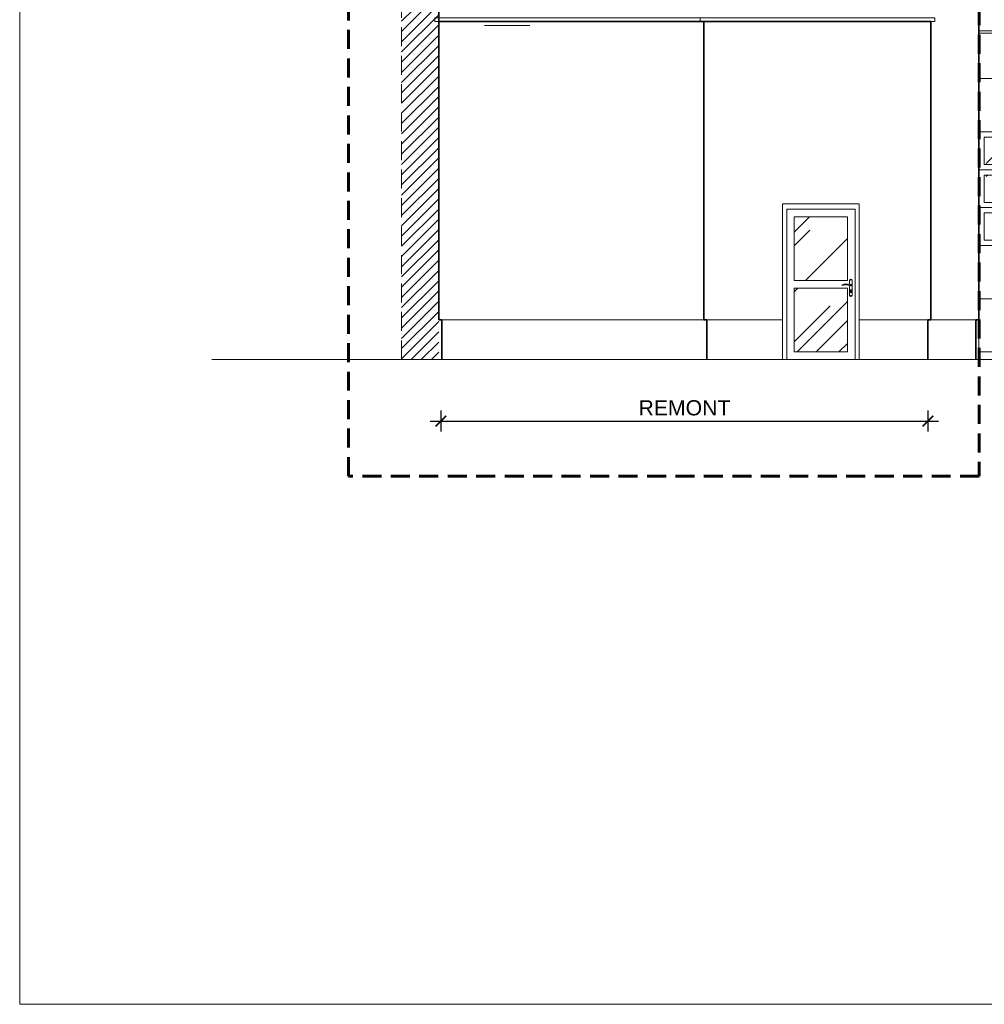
# Model space of a CAD drawing. Header units: millimetres. Extents: x -8040 to 8760, y -10081 to -7111.
# Tile 5 of 21: x 4860 to 6131, y -10031 to -8734. Entities that reach past the tile are written whole.
import ezdxf

# ---------------------------------------------------------------- set-up
doc = ezdxf.new("R2010")
doc.units = ezdxf.units.MM
doc.linetypes.add('DASHED', pattern=[0.75, 0.5, -0.25])
doc.linetypes.add('DASHEDX2', pattern=[1.5, 1, -0.5])
for name, color, linetype, lineweight in [('!MARIUSZ', 220, 'Continuous', 35), ('M_Ramki rysunków', 2, 'Continuous', 18), ('PG_PRZERYWANE_ŚREDNIE', 1, 'DASHEDX2', 18), ('PG_SCHODY', 2, 'Continuous', 18), ('PG_SZRAF', 1, 'Continuous', 18), ('PG_WIDOKOWE_CIENKIE', 1, 'Continuous', 18), ('PG_ŚCIANY_SŁUPY', 4, 'Continuous', 35), ('Wymiarowa zewnętrzna', 50, 'Continuous', 18)]:
    doc.layers.add(name, color=color, linetype=linetype, lineweight=lineweight)
doc.styles.get("Standard").update_dxf_attribs({"font": 'arial.ttf'})
doc.dimstyles.new('Styl 50', dxfattribs={"dimscale": 0, "dimtxt": 12.5, "dimasz": 8, "dimexe": 17.5, "dimexo": 0, "dimgap": 5, "dimtad": 1, "dimdec": 1, "dimtxsty": 'Standard', "dimblk": 'ARCHTICK', "dimcen": 6, "dimdle": 8, "dimadec": 0, "dimazin": 0, "dimtfac": 1, "dimtdec": 1, "dimtmove": 1, "dimatfit": 3, "dimldrblk": 'ARCHTICK', "dimfxl": 17.5, "dimfxlon": 1, "dimarcsym": 0})
pattern_1 = [(45, (5984.445, -1816.78), (64.6578, 172.421), [1143, -152.4, 381, -76.2]), (45, (6029.17, -1718.18), (-125.544, 17.781), [228.6, -25.146, 457.2, -57.15]), (45, (5965.587, -1744.043), (244.0834, 316.2846), [609.6, -106.68, 304.8, -76.2])]

# ---------------------------------------------------------------- blocks, each defined once
blk = doc.blocks.new('brama poz')
at = {"layer": 'PG_SZRAF'}
h = blk.add_hatch(dxfattribs=at)
h.set_pattern_fill('AR-RROOF', color=256, scale=3, angle=45)
h.set_pattern_definition(pattern_1)
h.paths.add_polyline_path([(7579, -3965.5), (7489.5, -3965.5), (7489.5, -4001.5), (7579, -4001.5)])
h = blk.add_hatch(dxfattribs=at)
h.set_pattern_fill('AR-RROOF', color=256, scale=3, angle=45)
h.set_pattern_definition(pattern_1)
h.paths.add_polyline_path([(7679, -3965.5), (7586, -3965.5), (7586, -4001.5), (7679, -4001.5)])
h = blk.add_hatch(dxfattribs=at)
h.set_pattern_fill('AR-RROOF', color=256, scale=3, angle=45)
h.set_pattern_definition(pattern_1)
h.paths.add_polyline_path([(7779, -3965.5), (7686, -3965.5), (7686, -4001.5), (7779, -4001.5)])
h = blk.add_hatch(dxfattribs=at)
h.set_pattern_fill('AR-RROOF', color=256, scale=3, angle=45)
h.set_pattern_definition(pattern_1)
h.paths.add_polyline_path([(7875.5, -3965.5), (7786, -3965.5), (7786, -4001.5), (7875.5, -4001.5)])
h = blk.add_hatch(dxfattribs=at)
h.set_pattern_fill('AR-RROOF', color=256, scale=3, angle=45)
h.set_pattern_definition(pattern_1)
h.paths.add_polyline_path([(7579, -4015.5), (7489.5, -4015.5), (7489.5, -4051.5), (7579, -4051.5)])
h = blk.add_hatch(dxfattribs=at)
h.set_pattern_fill('AR-RROOF', color=256, scale=3, angle=45)
h.set_pattern_definition(pattern_1)
h.paths.add_polyline_path([(7679, -4015.5), (7586, -4015.5), (7586, -4051.5), (7679, -4051.5)])
h = blk.add_hatch(dxfattribs=at)
h.set_pattern_fill('AR-RROOF', color=256, scale=3, angle=45)
h.set_pattern_definition(pattern_1)
h.paths.add_polyline_path([(7779, -4015.5), (7686, -4015.5), (7686, -4051.5), (7779, -4051.5)])
h = blk.add_hatch(dxfattribs=at)
h.set_pattern_fill('AR-RROOF', color=256, scale=3, angle=45)
h.set_pattern_definition(pattern_1)
h.paths.add_polyline_path([(7875.5, -4015.5), (7786, -4015.5), (7786, -4051.5), (7875.5, -4051.5)])
h = blk.add_hatch(dxfattribs=at)
h.set_pattern_fill('AR-RROOF', color=256, scale=3, angle=45)
h.set_pattern_definition(pattern_1)
h.paths.add_polyline_path([(7579, -4065.5), (7489.5, -4065.5), (7489.5, -4101.5), (7579, -4101.5)])
h = blk.add_hatch(dxfattribs=at)
h.set_pattern_fill('AR-RROOF', color=256, scale=3, angle=45)
h.set_pattern_definition(pattern_1)
h.paths.add_polyline_path([(7679, -4065.5), (7586, -4065.5), (7586, -4101.5), (7679, -4101.5)])
h = blk.add_hatch(dxfattribs=at)
h.set_pattern_fill('AR-RROOF', color=256, scale=3, angle=45)
h.set_pattern_definition(pattern_1)
h.paths.add_polyline_path([(7779, -4065.5), (7686, -4065.5), (7686, -4101.5), (7779, -4101.5)])
h = blk.add_hatch(dxfattribs=at)
h.set_pattern_fill('AR-RROOF', color=256, scale=3, angle=45)
h.set_pattern_definition(pattern_1)
h.paths.add_polyline_path([(7875.5, -4065.5), (7786, -4065.5), (7786, -4101.5), (7875.5, -4101.5)])
for p, q in [((7480, -3958.5), (7885, -3958.5)), ((7487, -3965.5), (7579, -3965.5)), ((7487, -3965.5), (7487, -4001.5)), ((7579, -3965.5), (7579, -4001.5)), ((7586, -3965.5), (7679, -3965.5)), ((7586, -3965.5), (7586, -4001.5)), ((7679, -3965.5), (7679, -4001.5)), ((7686, -3965.5), (7779, -3965.5)), ((7686, -3965.5), (7686, -4001.5)), ((7779, -3965.5), (7779, -4001.5)), ((7786, -3965.5), (7878, -3965.5)), ((7786, -3965.5), (7786, -4001.5)), ((7878, -4001.5), (7878, -3965.5)), ((7487, -4001.5), (7579, -4001.5)), ((7586, -4001.5), (7679, -4001.5)), ((7686, -4001.5), (7779, -4001.5)), ((7786, -4001.5), (7878, -4001.5)), ((7480, -4008.5), (7885, -4008.5)), ((7487, -4015.5), (7579, -4015.5)), ((7487, -4015.5), (7487, -4051.5)), ((7579, -4015.5), (7579, -4051.5)), ((7586, -4015.5), (7679, -4015.5)), ((7586, -4015.5), (7586, -4051.5)), ((7679, -4015.5), (7679, -4051.5)), ((7686, -4015.5), (7779, -4015.5)), ((7686, -4015.5), (7686, -4051.5)), ((7779, -4015.5), (7779, -4051.5)), ((7786, -4015.5), (7878, -4015.5)), ((7786, -4015.5), (7786, -4051.5)), ((7878, -4051.5), (7878, -4015.5)), ((7480, -4058.5), (7885, -4058.5)), ((7487, -4051.5), (7579, -4051.5)), ((7586, -4051.5), (7679, -4051.5)), ((7686, -4051.5), (7779, -4051.5)), ((7786, -4051.5), (7878, -4051.5)), ((7487, -4065.5), (7579, -4065.5)), ((7487, -4065.5), (7487, -4101.5)), ((7579, -4065.5), (7579, -4101.5)), ((7586, -4065.5), (7679, -4065.5)), ((7586, -4065.5), (7586, -4101.5)), ((7679, -4065.5), (7679, -4101.5)), ((7686, -4065.5), (7779, -4065.5)), ((7686, -4065.5), (7686, -4101.5)), ((7779, -4065.5), (7779, -4101.5)), ((7786, -4065.5), (7878, -4065.5)), ((7786, -4065.5), (7786, -4101.5)), ((7878, -4101.5), (7878, -4065.5)), ((7480, -4108.5), (7885, -4108.5)), ((7487, -4101.5), (7579, -4101.5)), ((7586, -4101.5), (7679, -4101.5)), ((7586, -4101.5), (7679, -4101.5)), ((7686, -4101.5), (7779, -4101.5)), ((7786, -4101.5), (7878, -4101.5)), ((7480, -4178.5), (7885, -4178.5))]:
    blk.add_line(p, q, dxfattribs=at)
at = {"layer": 'PG_WIDOKOWE_CIENKIE'}
for p, q in [((7885, -3828.5), (7480, -3828.5)), ((7480, -3888.5), (7885, -3888.5)), ((7480, -4248.5), (7885, -4248.5))]:
    blk.add_line(p, q, dxfattribs=at)
blk.add_lwpolyline([(7480, -4258.5), (7885, -4258.5), (7885, -3746.5), (7480, -3746.5)], close=True, dxfattribs=at)
blk.add_lwpolyline([(7885, -3771.5), (7885, -4258.5)], dxfattribs=at)
blk = doc.blocks.new('_ArchTick')
at = {"color": 0, "linetype": 'ByBlock', "const_width": 0.15}
blk.add_lwpolyline([(-0.5, -0.5), (0.5, 0.5)], dxfattribs=at)
blk = doc.blocks.new('*D384')
at = {"layer": 'Defpoints', "color": 0, "transparency": 16777216}
for p in [(5415, -9181.7), (6056.6, -9181.7), (6056.6, -9262.8)]:
    blk.add_point(p, dxfattribs=at)
at = {"layer": 'Wymiarowa zewnętrzna', "color": 0, "lineweight": -2, "transparency": 16777216}
for p, q in [((5415, -9248.8), (5415, -9276.8)), ((6056.6, -9248.8), (6056.6, -9276.8)), ((5401, -9262.8), (6070.6, -9262.8))]:
    blk.add_line(p, q, dxfattribs=at)
at = {"layer": 'Wymiarowa zewnętrzna', "color": 0, "lineweight": -2, "transparency": 16777216, "xscale": 14, "yscale": 14, "zscale": 14, "rotation": 180}
blk.add_blockref('_ArchTick', (5415, -9262.8), dxfattribs=at)
at = {"layer": 'Wymiarowa zewnętrzna', "color": 0, "lineweight": -2, "transparency": 16777216, "xscale": 14, "yscale": 14, "zscale": 14}
blk.add_blockref('_ArchTick', (6056.6, -9262.8), dxfattribs=at)
at = {"layer": 'Wymiarowa zewnętrzna', "color": 0, "lineweight": 0, "transparency": 16777216, "insert": (5735.8, -9245.5), "char_height": 20, "attachment_point": 5}
blk.add_mtext('REMONT', dxfattribs=at)

msp = doc.modelspace()

# ---------------------------------------------------------------- hatches: boundary and pattern name
at = {"layer": 'PG_SZRAF', "true_color": 0x000000}
h = msp.add_hatch(dxfattribs=at)
h.set_pattern_fill('ANSI31', color=18, scale=3)
h.set_pattern_definition([(45, (15147.505, -4366.914), (-6.735192, 6.735192), [])])
h.paths.add_polyline_path([(5363, -7737.7), (5363, -9181.7), (5412, -9181.7), (5412, -7737.7)])
h = msp.add_hatch(dxfattribs=at)
h.set_pattern_fill('AR-RROOF', color=18, scale=3, angle=45)
h.set_pattern_definition([(45, (3636.91, -8749.854), (64.6578, 172.421), [1143, -152.4, 381, -76.2]), (45, (3681.63, -8651.25), (-125.544, 17.781), [228.6, -25.146, 457.2, -57.15]), (45, (3618.05, -8677.114), (244.0834, 316.2846), [609.6, -106.68, 304.8, -76.2])])
h.paths.add_polyline_path([(5880.5, -9077.7), (5950.5, -9077.7), (5950.5, -8993.7), (5880.5, -8993.7)])
h.paths.add_polyline_path([(5950.5, -9087.7), (5880.5, -9087.7), (5880.5, -9171.7), (5950.5, -9171.7)])

# ---------------------------------------------------------------- linework, layer by layer
at = {"layer": '!MARIUSZ', "color": 18, "linetype": 'DASHED', "lineweight": 0, "ltscale": 50, "true_color": 0x000000}
msp.add_lwpolyline([(5363, -9181.7), (5363, -7737.7)], dxfattribs=at)
at = {"layer": 'M_Ramki rysunków', "color": 18, "true_color": 0x000000}
msp.add_lwpolyline([(4860, -10031), (4860, -7161), (8710, -7161), (8710, -10031)], close=True, dxfattribs=at)
at = {"layer": 'PG_PRZERYWANE_ŚREDNIE', "color": 18, "lineweight": 60, "ltscale": 25, "true_color": 0x000000}
msp.add_lwpolyline([(5293.2, -7516.6), (6124, -7516.6), (6124, -9335.3), (5293.2, -9335.3)], close=True, dxfattribs=at)
at = {"layer": 'PG_SCHODY', "color": 18, "true_color": 0x000000}
for points in [[(5113.3, -9181.7), (5415, -9181.7)], [(5415, -9181.7), (8225.3, -9181.7)]]:
    msp.add_lwpolyline(points, dxfattribs=at)
at = {"layer": 'PG_WIDOKOWE_CIENKIE', "color": 18, "true_color": 0x000000}
for p, q in [((5472.2, -8741.8), (5532.2, -8741.8)), ((6123.8, -8748.7), (6528.8, -8748.7)), ((5865, -9181.7), (5865, -8976.7)), ((5865, -8976.7), (5966, -8976.7)), ((5870.5, -9181.7), (5870.5, -8983.7)), ((5870.5, -8983.7), (5960.5, -8983.7)), ((5960.5, -8983.7), (5960.5, -9181.7)), ((5960.5, -8983.7), (5960.5, -9181.7)), ((5966, -8976.7), (5966, -9181.7)), ((5950.5, -8993.7), (5880.5, -8993.7)), ((5880.5, -8993.7), (5880.5, -9077.7)), ((5950.5, -8993.7), (5950.5, -9077.7)), ((5880.5, -9077.7), (5950.5, -9077.7)), ((5880.5, -9087.7), (5880.5, -9171.7)), ((5880.5, -9087.7), (5950.5, -9087.7)), ((5950.5, -9087.7), (5950.5, -9171.7)), ((5953.2, -9077.8), (5953.2, -9082.6)), ((5953.2, -9084.1), (5953.2, -9097)), ((5953.4, -9077.8), (5953.4, -9082.7)), ((5953.4, -9084.1), (5953.4, -9097)), ((5956.6, -9097), (5956.6, -9077.8)), ((5956.8, -9077.8), (5956.8, -9097)), ((5954, -9091), (5954, -9092.7)), ((5954.5, -9092.8), (5954.5, -9091.5)), ((5955.5, -9092.8), (5955.5, -9091.5)), ((5956, -9091), (5956, -9092.7)), ((5865, -9129.7), (5412, -9129.7)), ((6123.8, -9129.7), (5966, -9129.7)), ((5880.5, -9171.7), (5950.5, -9171.7)), ((5969, -9181.7), (5865, -9181.7))]:
    msp.add_line(p, q, dxfattribs=at)
for points in [[(5407, -8731.7), (5756.5, -8731.7), (5756.5, -8736.7), (5407, -8736.7)], [(5756.5, -8731.7), (6065.6, -8731.7), (6065.6, -8736.7), (5756.5, -8736.7)]]:
    msp.add_lwpolyline(points, close=True, dxfattribs=at)
for centre, radius in [((5955, -9077.1), 0.3), ((5955, -9083.8), 1), ((5955, -9097.7), 0.3)]:
    msp.add_circle(centre, radius, dxfattribs=at)
for centre, radius, start, end in [((5955, -9077.8), 1.8, 0, 180), ((5955, -9077.8), 1.6, 0, 180), ((5943.7, -9083.8), 0.332, 115.2179, 244.7821), ((5950.2, -9103.1), 20.7, 76.5951, 108.8812), ((5948.5, -9101), 17.6, 70.1302, 106.365), ((5955, -9091), 1, 0, 180), ((5955, -9090.8), 0.85, 306.0319, 233.9681), ((5955, -9083.8), 0.85, 228.289, 90), ((5955, -9097), 1.8, 180, 0), ((5955, -9097), 1.6, 180, 0), ((5955, -9092.7), 1, 180, 0), ((5955, -9092.8), 0.5, 180, 0)]:
    msp.add_arc(centre, radius, start, end, dxfattribs=at)
at = {"layer": 'PG_ŚCIANY_SŁUPY', "color": 18, "true_color": 0x000000}
for p, q in [((5412, -9129.7), (5416, -9129.7)), ((5416, -9129.7), (5416, -9181.7)), ((5761.5, -9129.7), (5765.5, -9129.7)), ((5765.5, -9129.7), (5765.5, -9181.7)), ((6060.6, -9129.7), (6056.6, -9129.7)), ((6056.6, -9129.7), (6056.6, -9181.7)), ((6123.8, -9129.7), (6119.8, -9129.7)), ((6119.8, -9129.7), (6119.8, -9181.7))]:
    msp.add_line(p, q, dxfattribs=at)
for points in [[(5412, -9129.7), (5412, -7737.7)], [(6123.8, -8669.7), (6123.8, -9129.7)], [(5412, -8730.7), (5412, -9129.7)], [(6060.6, -8736.7), (5412, -8736.7)], [(5761.5, -8736.7), (5761.5, -9129.7)], [(6060.6, -8736.7), (6060.6, -9129.7)]]:
    msp.add_lwpolyline(points, dxfattribs=at)

# ---------------------------------------------------------------- block references
msp.add_blockref('brama poz', (-1356.2, -4923.3), dxfattribs=at)

# ---------------------------------------------------------------- dimensions: what is measured, and where the dimension line sits
at = {"layer": 'Wymiarowa zewnętrzna', "color": 18, "lineweight": 0, "true_color": 0x000000}
dim = msp.add_linear_dim(base=(6056.6, -9262.8), p1=(5415, -9181.7), p2=(6056.6, -9181.7), text='REMONT', dimstyle='Styl 50', override={"dimscale": 1, "dimtxt": 20, "dimasz": 14, "dimexe": 14, "dimgap": 7, "dimdec": 0, "dimdle": 14, "dimtix": 1, "dimfxl": 14}, dxfattribs=at)
dim.commit()
dim.dimension.update_dxf_attribs({"geometry": '*D384', "text_midpoint": (5735.8, -9245.5)})

doc.saveas('drawing.dxf')
